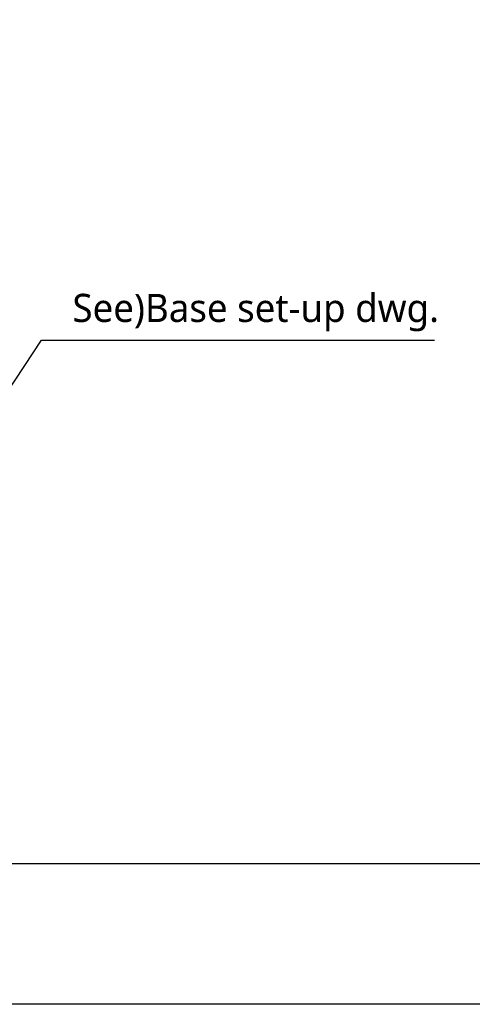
# Model space of a CAD drawing. Header units: millimetres. Extents: x 0 to 4378, y 0 to 2376.
# Tile 23 of 212: x 910 to 1168, y 0 to 560. Entities that reach past the tile are written whole.
import ezdxf
from ezdxf.enums import TextEntityAlignment as Align

# ---------------------------------------------------------------- set-up
doc = ezdxf.new("R2010")
doc.units = ezdxf.units.MM
doc.header["$LTSCALE"] = 0.2
doc.layers.add('05_Section Line', color=3, linetype='Continuous')
doc.styles.add('Rainbow-5.0 Style', font='malgunsl.ttf')
doc.dimstyles.new('Rainbow-5.0 Style', dxfattribs={"dimtxt": 4, "dimasz": 2.5, "dimexe": 1, "dimexo": 1, "dimgap": 1, "dimtad": 1, "dimdsep": 46, "dimtxsty": 'Rainbow-5.0 Style', "dimcen": 0, "dimclrd": 251, "dimclre": 251, "dimclrt": 7, "dimazin": 3, "dimtp": 0.1, "dimtm": 0.1, "dimtfac": 0.61, "dimtmove": 0, "dimatfit": 3, "dimfxl": 1, "dimlwd": -1, "dimlwe": -1, "dimarcsym": 1})

# ---------------------------------------------------------------- blocks, each defined once
blk = doc.blocks.new('A$C869fea471123')
blk.add_lwpolyline([(0, 594), (841, 594), (841, 0), (0, 0)], close=True)
at = {"layer": '05_Section Line', "linetype": 'Continuous'}
blk.add_lwpolyline([(820.98, 20.02), (820.98, 574.68), (20.02, 574.68), (20.02, 20.02)], close=True, dxfattribs=at)
at = {"linetype": 'Continuous', "style": 'Rainbow-5.0 Style'}
for tag, p in [('PART_NAME', (743.88, 109.38)), ('DRAWING_NO', (729.87, 91.86)), ('REV', (803.46, 91.86)), ('제도', (768.41, 74.2)), ('DATE_1', (803.46, 74.2)), ('SCALE', (680.81, 69.08)), ('MATERIAL', (722.86, 69.08)), ('검도', (768.41, 60.18)), ('DATE_2', (803.46, 60.18)), ('승인', (768.41, 46.17)), ('DATE_3', (803.46, 46.17)), ('REFERENCE', (722.86, 41.05)), ('PAGE', (768.41, 32.29))]:
    blk.add_attdef(tag, text='', height=5.01, dxfattribs=at).set_placement(p, align=Align.MIDDLE_CENTER)

msp = doc.modelspace()

# ---------------------------------------------------------------- block references
at = {"xscale": 4, "yscale": 4, "zscale": 4}
msp.add_blockref('A$C869fea471123', (0, 0), dxfattribs=at)

# ---------------------------------------------------------------- texts
at = {"color": 7, "insert": (940.391, 382.706), "char_height": 16, "attachment_point": 7, "style": 'Rainbow-5.0 Style'}
msp.add_mtext('See)Base set-up dwg.', dxfattribs=at)

# ---------------------------------------------------------------- leaders
at = {"annotation_type": 0, "has_hookline": 1, "hookline_direction": 0, "text_width": 205.77}
msp.add_leader([(805.582, 201.96), (922.891, 377.706), (935.391, 377.706)], dimstyle='Rainbow-5.0 Style', override={"dimscale": 5, "dimgap": 1, "dimtad": 1}, dxfattribs=at)

doc.saveas('drawing.dxf')
